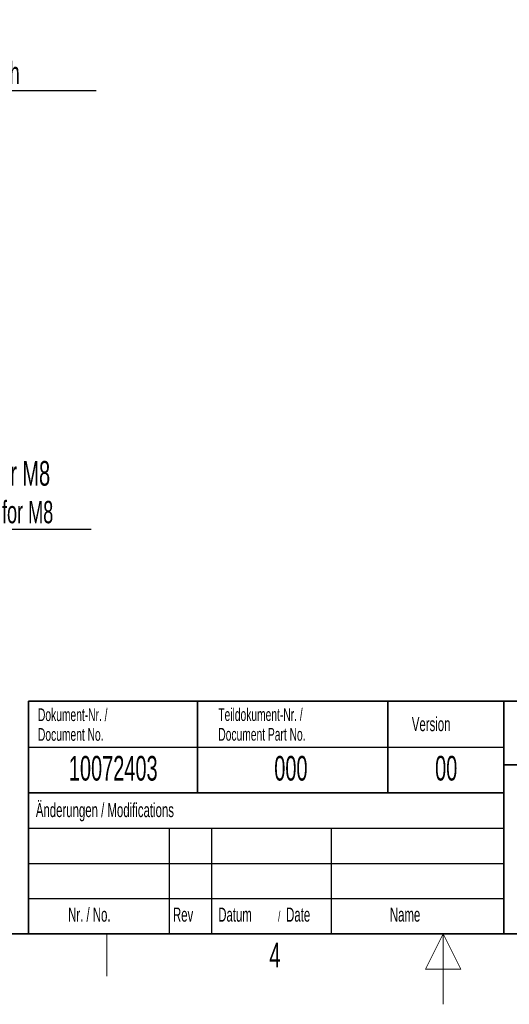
# Model space of a CAD drawing. Header units: millimetres. Extents: x 5 to 418, y 2 to 292.
# Tile 12 of 35: x 157 to 226, y 2 to 142. Entities that reach past the tile are written whole.
import ezdxf

# ---------------------------------------------------------------- set-up
doc = ezdxf.new("R2010")
doc.units = ezdxf.units.MM
doc.layers.add('SLD-0', color=7, linetype='Continuous')
doc.styles.add('SLDTEXTSTYLE0', font='TXT', dxfattribs={"width": 0.605})

# ---------------------------------------------------------------- blocks, each defined once
blk = doc.blocks.new('SW_NOTE_0')
at = {"layer": 'SLD-0', "color": 0}
blk.add_line((14.32, 0), (0, 0), dxfattribs=at)
at = {"layer": 'SLD-0', "color": 0, "attachment_point": 1, "style": 'SLDTEXTSTYLE0'}
for s, insert, char_height in [('für M8', (0.48, 9.74), 3.5), ('for M8', (1.67, 4.08), 3.175)]:
    blk.add_mtext(s, dxfattribs=dict(at, insert=insert, char_height=char_height))
blk = doc.blocks.new('SW_NOTE_0_2')
at = {"layer": 'SLD-0', "color": 0}
blk.add_line((30.24, 0), (0, 0), dxfattribs=at)
at = {"layer": 'SLD-0', "color": 0, "attachment_point": 1, "style": 'SLDTEXTSTYLE0'}
for s, insert, char_height in [('M10 Erdung', (0.49, 9.78), 3.5), ('protective earth', (1.69, 4.12), 3.175)]:
    blk.add_mtext(s, dxfattribs=dict(at, insert=insert, char_height=char_height))

msp = doc.modelspace()

# ---------------------------------------------------------------- linework, layer by layer
at = {"layer": 'SLD-0', "lineweight": 35}
for p, q in [((158.1167, 45), (225.6167, 45)), ((158.1167, 45), (158.1167, 32)), ((182.1167, 45), (182.1167, 32)), ((209.1167, 45), (209.1167, 32)), ((225.6167, 45), (225.6167, 32)), ((225.6167, 45), (266.3305, 45)), ((225.6167, 45), (225.6167, 36)), ((225.6167, 36), (266.3305, 36)), ((225.6167, 36), (225.6167, 12)), ((158.1167, 32), (158.1167, 12)), ((158.1167, 32), (225.6167, 32)), ((26, 12), (408, 12)), ((225.6167, 12), (266.3305, 12))]:
    msp.add_line(p, q, dxfattribs=at)
at = {"layer": 'SLD-0'}
for p, q in [((158.1167, 38.5), (225.6167, 38.5)), ((158.1167, 27), (225.6167, 27)), ((178.1167, 27), (178.1167, 12)), ((184.1167, 27), (184.1167, 12)), ((201.1167, 27), (201.1167, 12)), ((158.1167, 22), (225.6167, 22)), ((158.1167, 17), (225.6167, 17))]:
    msp.add_line(p, q, dxfattribs=at)
at = {"layer": 'SLD-0', "lineweight": 25}
msp.add_line((158.1167, 32), (225.6167, 32), dxfattribs=at)
at = {"layer": 'SLD-0', "color": 7, "linetype": 'Continuous', "lineweight": 35}
for p in [(225.6167, 32), (158.1167, 12)]:
    msp.add_line(p, (225.6167, 12), dxfattribs=at)
at = {"layer": 'SLD-0', "lineweight": 18}
msp.add_line((169.25, 6), (169.25, 12), dxfattribs=at)
at = {"layer": 'SLD-0', "color": 7, "linetype": 'Continuous', "lineweight": 18}
for p, q in [((217, 12), (214.5, 7)), ((217, 2), (217, 12)), ((219.5, 7), (217, 12)), ((214.5, 7), (219.5, 7))]:
    msp.add_line(p, q, dxfattribs=at)

# ---------------------------------------------------------------- block references
at = {"layer": 'SLD-0'}
for name, p in [('SW_NOTE_0_2', (137.4817, 131.6251)), ('SW_NOTE_0', (152.6947, 69.3533))]:
    msp.add_blockref(name, p, dxfattribs=at)

# ---------------------------------------------------------------- texts
at = {"layer": 'SLD-0', "style": 'SLDTEXTSTYLE0'}
for s, insert, char_height, attachment_point in [('Dokument-Nr. /', (159.4707, 43.9891), 1.8, 1), ('Teildokument-Nr. /', (185.0721, 44.0073), 1.8, 1), ('Version', (212.5452, 42.7601), 2, 1), ('Document No.', (159.4707, 41.1891), 1.8, 1), ('Document Part No.', (185.0721, 41.2073), 1.8, 1), ('10072403', (170.1557, 37.243), 3.5, 2), ('000', (195.3767, 37.243), 3.5, 2), ('00', (217.424, 37.2527), 3.5, 2), ('Änderungen / Modifications', (159.1698, 30.5619), 2, 1), ('Nr. / No.', (163.7532, 15.7244), 2, 1), ('Rev', (178.6351, 15.7244), 2, 1), ('Datum', (185.0629, 15.7244), 2, 1), ('Date', (194.7022, 15.7244), 2, 1), ('Name', (209.4275, 15.729), 2, 1), ('/', (193.5459, 15.2243), 1.5, 1), ('4', (193.1027, 10.743), 3.5, 2)]:
    msp.add_mtext(s, dxfattribs=dict(at, insert=insert, char_height=char_height, attachment_point=attachment_point))

doc.saveas('drawing.dxf')
